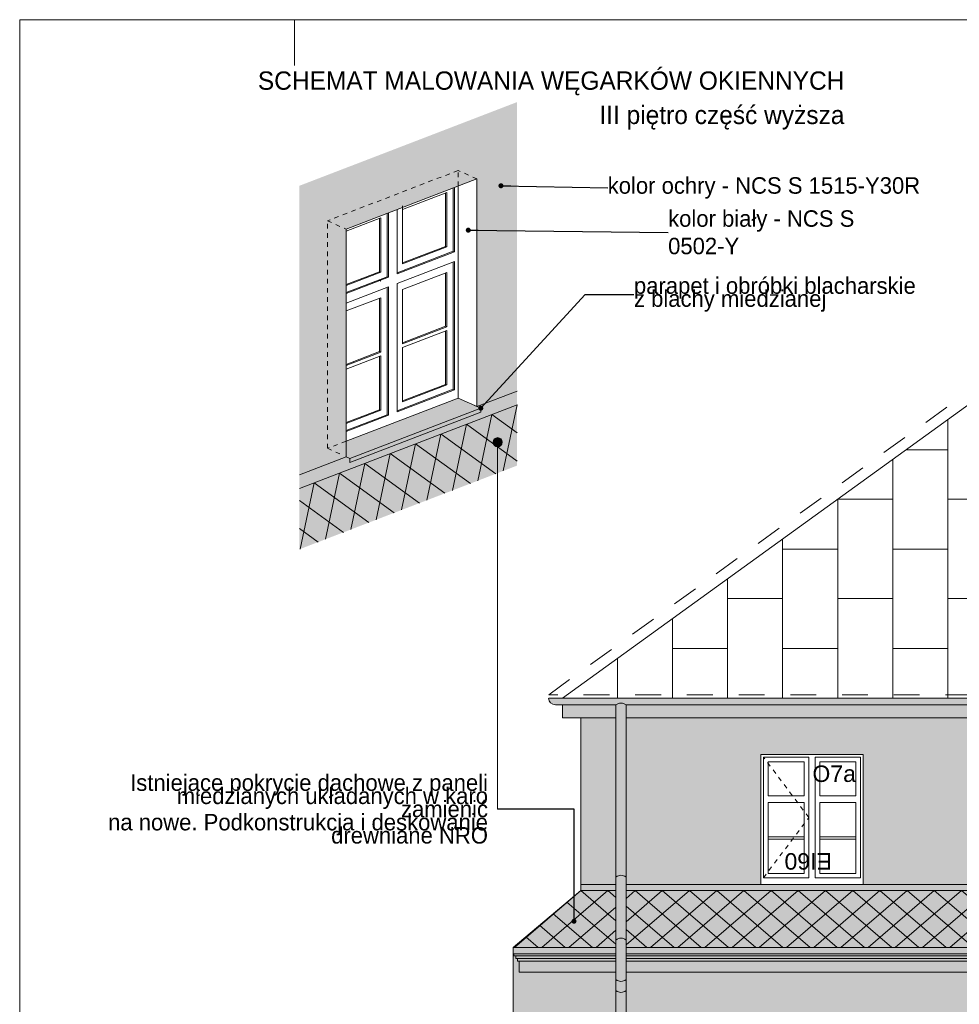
# Model space of a CAD drawing. Extents: x -396299 to -11759, y -15022 to 18278.
# Tile 17 of 205: x -341544 to -331285, y 7523 to 18278. Entities that reach past the tile are written whole.
import ezdxf

# ---------------------------------------------------------------- set-up
doc = ezdxf.new("R2010")
doc.units = 0
doc.header["$MEASUREMENT"] = 0
doc.linetypes.add('Dashed', pattern=[564.444447, 282.222223, -282.222223])
doc.linetypes.add('Hidden Line', pattern=[100, 50, -50])
for name, color, linetype, lineweight, true_color in [('A-Opisy_Nr_Pióra__88', 7, 'Continuous', 20, 0xfd4435), ('Arch okna_Nr_Pióra__114', 7, 'Continuous', 13, 0xf1d696), ('arch wypelnienia_Nr_Pióra__2', 7, 'Continuous', 13, 0x7f7f7f)]:
    doc.layers.add(name, color=color, linetype=linetype, lineweight=lineweight, true_color=true_color)
for name, color, linetype, lineweight in [('Arch okna_Nr_Pióra__32', 34, 'Continuous', 15), ('Arch opisy okien_Nr_Pióra__21', 7, 'Continuous', 13), ('Arch opisy_Nr_Pióra__1', 7, 'Continuous', 25), ('Arch opisy_Nr_Pióra__21', 7, 'Continuous', 13), ('ARCH TABELA_Nr_Pióra__21', 7, 'Continuous', 13), ('INWENT DACH_Nr_Pióra__21', 7, 'Continuous', 13), ('INWENT DACH_Nr_Pióra__5', 7, 'Continuous', 13), ('INWENT KONST. DREWNIANA_Nr_Pióra__21', 7, 'Continuous', 13), ('INWENT ODWODNIENIE_Nr_Pióra__21', 7, 'Continuous', 13), ('INWENT ODWODNIENIE_Nr_Pióra__5', 7, 'Continuous', 13), ('INWENT. DRZWI_Nr_Pióra__21', 7, 'Continuous', 13), ('INWENT.ŚCIANY_Nr_Pióra__21', 7, 'Continuous', 13), ('INWENT.ŚCIANY_Nr_Pióra__5', 7, 'Continuous', 13)]:
    doc.layers.add(name, color=color, linetype=linetype, lineweight=lineweight)
doc.layers.add('INWENT.ŚCIANY', color=7, linetype='Continuous')
doc.styles.add('GENERATED_STYLE_3', font='txt')
doc.styles.add('GENERATED_STYLE_8', font='arial.ttf')
doc.dimstyles.new('GENERATED_STYLE__11', dxfattribs={"dimtxt": 0.18, "dimasz": 109.44, "dimexe": 0.18, "dimexo": 0.0625, "dimgap": 0.09, "dimtad": 0, "dimtih": 1, "dimtoh": 1, "dimdec": 4, "dimzin": 0, "dimdsep": 46, "dimcen": 0.09, "dimadec": 0, "dimazin": 0, "dimtfac": 1, "dimtdec": 4, "dimtmove": 0, "dimatfit": 3, "dimldrblk": 'ARROWHEAD_11', "dimfxl": 0, "dimtolj": 1, "dimtzin": 0, "dimarcsym": 0})
pattern_1 = [(139.3987, (-335418.74, 8764.96), (148.4924, 127.2792), []), (40.6013, (-335418.74, 8764.96), (-148.4924, 127.2792), [])]

# ---------------------------------------------------------------- blocks, each defined once
blk = doc.blocks.new('Linia_199', base_point=(-336326, 9656))
at = {"layer": 'INWENT.ŚCIANY_Nr_Pióra__21', "linetype": 'Continuous'}
blk.add_hatch(color=256, dxfattribs=at).paths.add_polyline_path([(-336276, 13663), (-336280, 13682), (-336291, 13698), (-336307, 13709), (-336326, 13713), (-336345, 13709), (-336362, 13698), (-336372, 13682), (-336376, 13663), (-336372, 13644), (-336362, 13627), (-336345, 13617), (-336326, 13613), (-336307, 13617), (-336291, 13627), (-336280, 13644)], flags=0)
blk.add_circle((-336326, 13663), 50, dxfattribs=at)
at = {"layer": 'INWENT.ŚCIANY_Nr_Pióra__5', "linetype": 'Continuous'}
blk.add_line((-336326, 9656), (-336326, 13613), dxfattribs=at)
blk = doc.blocks.new('ARROWHEAD_11')
at = {"color": 0, "linetype": 'Continuous', "lineweight": 0}
blk.add_line((0, 0), (-1, 0), dxfattribs=at)
at = {"color": 0, "linetype": 'Continuous', "lineweight": 0, "const_width": 0.25, "flags": 128}
blk.add_lwpolyline([(-0.125, 0, 1), (0.125, 0, 1)], format="xyb", close=True, dxfattribs=at)

msp = doc.modelspace()

# ---------------------------------------------------------------- hatches: boundary and pattern name
at = {"layer": 'Arch okna_Nr_Pióra__114', "linetype": 'Continuous', "lineweight": 0, "true_color": 0x786b4b}
for points in [[(-336112.6, 14221.7), (-336550.9, 14053.1), (-336550.9, 14090.6), (-336550.9, 14669.6), (-336550.9, 14707.1), (-336550.9, 15286.1), (-336550.9, 15323.6), (-336550.9, 15902.6), (-336550.9, 15940.1), (-336550.9, 16501.3), (-336550.9, 16519.1), (-336550.9, 16556.6), (-336550.9, 17209.9), (-336112.6, 17378.5)], [(-338490.4, 15792.8), (-338490.4, 16463.9), (-336550.9, 17209.9), (-336550.9, 16538.8), (-336578.2, 16528.3), (-338006.4, 15979)], [(-337978.9, 15989.6), (-337978.9, 15969.7), (-337978.9, 15952.1), (-337978.9, 15390.9), (-337978.9, 15353.2), (-337978.9, 14774.4), (-337978.9, 14736.7), (-337978.9, 14157.9), (-337978.9, 14120.4), (-337978.9, 13541.4), (-337978.9, 13503.9), (-338006.4, 13516.2), (-337979, 13503.8), (-338490.4, 13307.2), (-338490.4, 15792.8), (-338006.4, 15979)], [(-335033.7, 8833.2), (-335033.7, 10653.2), (-335418.7, 10653.2), (-335418.7, 8833.2)], [(-334923.7, 8833.2), (-333453.7, 8833.2), (-333453.7, 10253.2), (-332333.7, 10253.2), (-332333.7, 8833.2), (-329313.7, 8833.2), (-329313.7, 10253.2), (-328193.7, 10253.2), (-328193.7, 8833.2), (-327013.7, 8833.2), (-327013.7, 10253.2), (-325893.7, 10253.2), (-325893.7, 8833.2), (-323213.7, 8833.2), (-323213.7, 10253.2), (-322093.7, 10253.2), (-322093.7, 8833.2), (-321293.7, 8833.2), (-321293.7, 10653.2), (-334923.7, 10653.2)], [(-335033.7, 7873.2), (-336088.7, 7873.2), (-336088.7, 7993.2), (-336108.7, 7993.2), (-336108.7, 8023.2), (-336128.7, 8023.2), (-336128.7, 8053.2), (-336148.7, 8053.2), (-336148.7, 8075), (-336157.1, 8075), (-336157.1, 6793.2), (-335558.7, 6793.2), (-335358.7, 6793.2), (-335358.7, 7393.2), (-335033.7, 7393.2)], [(-321293.7, 7393.2), (-321293.7, 7873.2), (-334923.7, 7873.2), (-334923.7, 7393.2)]]:
    msp.add_hatch(color=47, dxfattribs=at).paths.add_polyline_path(points, flags=0)
at = {"layer": 'Arch okna_Nr_Pióra__114', "linetype": 'Continuous', "lineweight": 0, "true_color": 0x3c3525}
for points in [[(-335618.7, 10653.2), (-335033.7, 10653.2), (-335033.7, 10793.4), (-335618.7, 10793.4)], [(-334923.7, 10653.2), (-321293.7, 10653.2), (-321293.7, 10793.4), (-334923.7, 10793.4)], [(-336148.7, 8075), (-336148.7, 8053.2), (-336128.7, 8053.2), (-336128.7, 8023.2), (-336108.7, 8023.2), (-336108.7, 7993.2), (-336088.7, 7993.2), (-336088.7, 7873.2), (-335033.7, 7873.2), (-335033.7, 7993.2), (-335033.7, 8023.2), (-335033.7, 8053.2), (-335033.7, 8075)], [(-321293.7, 8075), (-334923.7, 8075), (-334923.7, 7873.2), (-321293.7, 7873.2)]]:
    msp.add_hatch(color=39, dxfattribs=at).paths.add_polyline_path(points, flags=0)
at = {"layer": 'Arch okna_Nr_Pióra__32', "linetype": 'Continuous', "lineweight": 0, "true_color": 0x603000}
for points in [[(-336112.6, 14221.7), (-336112.6, 14071.7), (-336550.9, 13903.1), (-336550.9, 13973.8), (-336509.9, 13989.6), (-336509.9, 14034.6), (-336550.9, 14053.1)], [(-337937.9, 13485.3), (-337978.9, 13503.9), (-337978.9, 13541.4), (-337978.9, 13675.5), (-336755.8, 14145.9), (-336509.9, 14034.6)], [(-336112.6, 13407.9), (-338490.4, 12493.3), (-338490.4, 13157.2), (-336112.6, 14071.7)], [(-337937.9, 13485.3), (-336509.9, 14034.6), (-336509.9, 13989.6), (-337937.9, 13440.3)], [(-336550.9, 13973.8), (-336550.9, 13903.1), (-338490.4, 13157.2), (-338490.4, 13307.2), (-337979, 13503.8), (-337937.9, 13485.3), (-337937.9, 13440.3)], [(-335768.1, 10868.4), (-335768.7, 10869, 0.4142136), (-335693.7, 10794), (-335693.7, 10793.4), (-320513.7, 10793.4), (-320513.7, 10794, 0.1978743), (-320460.9, 10815.7, 0.1949406), (-320438.7, 10868.4), (-320513.7, 10868.4), (-320513.7, 10869), (-335693.7, 10869), (-335693.7, 10868.4)], [(-335063.7, -2151.8), (-335033.7, -2181.8), (-335033.7, -3991.8), (-334923.7, -3991.8), (-334923.7, -2181.8), (-334893.7, -2151.8), (-334893.7, -2121.8), (-334923.7, -2121.8), (-334923.7, 10793.4), (-335033.7, 10793.4), (-335033.7, -2121.8), (-335063.7, -2121.8)], [(-335418.7, 8765), (-335033.7, 8765), (-335033.7, 8833.2), (-335418.7, 8833.2)], [(-334923.7, 8765), (-321293.7, 8765), (-321293.7, 8833.2), (-334923.7, 8833.2)], [(-336157.1, 8145.4), (-335033.7, 8145.4), (-335033.7, 8765), (-335418.7, 8765)], [(-321293.7, 8765), (-334923.7, 8765), (-334923.7, 8145.4), (-321293.7, 8145.4)], [(-336157.1, 8145.4), (-336157.1, 8075), (-335033.7, 8075), (-335033.7, 8145.4)], [(-334923.7, 8145.4), (-334923.7, 8075), (-321293.7, 8075), (-321293.7, 8145.4)]]:
    msp.add_hatch(color=48, dxfattribs=at).paths.add_polyline_path(points, flags=0)
at = {"layer": 'arch wypelnienia_Nr_Pióra__2', "linetype": 'Continuous'}
h = msp.add_hatch(dxfattribs=at)
h.set_pattern_fill('Concrete_Block', color=256, style=0, pattern_type=2)
h.set_pattern_definition([(78.055, (-336112.56, 14071.7), (-220.732, 160.251), []), (144.02, (-336112.56, 14071.7), (56.457, 266.863), [])])
h.paths.add_polyline_path([(-338490.4, 13157.2), (-336112.6, 14071.7), (-336112.6, 13407.9), (-338490.4, 12493.3)], flags=0)
h = msp.add_hatch(dxfattribs=at)
h.set_pattern_fill('Concrete_Block', color=256, style=0, pattern_type=2)
h.set_pattern_definition(pattern_1)
h.paths.add_polyline_path([(-335033.7, 8145.4), (-336157.1, 8145.4), (-335418.7, 8765), (-335033.7, 8765)], flags=0)
h = msp.add_hatch(dxfattribs=at)
h.set_pattern_fill('Concrete_Block', color=256, style=0, pattern_type=2)
h.set_pattern_definition(pattern_1)
h.paths.add_polyline_path([(-321293.7, 8145.4), (-334923.7, 8145.4), (-334923.7, 8765), (-321293.7, 8765)], flags=0)

# ---------------------------------------------------------------- linework, layer by layer
at = {"layer": 'A-Opisy_Nr_Pióra__88', "linetype": 'Dashed'}
for p, q in [((-335768.1, 10904.4), (-331159.9, 14234.6)), ((-320429.3, 10904.4), (-335768.1, 10904.4))]:
    msp.add_line(p, q, dxfattribs=at)
at = {"layer": 'ARCH TABELA_Nr_Pióra__21', "linetype": 'Continuous'}
for p, q in [((-341543.7, -11421.6), (-341543.7, 18278.4)), ((-341543.7, 18278.4), (-266543.7, 18278.4)), ((-338543.7, 17778.4), (-338543.7, 18278.4))]:
    msp.add_line(p, q, dxfattribs=at)
at = {"layer": 'arch wypelnienia_Nr_Pióra__2', "linetype": 'Continuous'}
for p, q in [((-331410.3, 13910.2), (-331410.3, 10869)), ((-331410.3, 13581.3), (-331865.5, 13581.3)), ((-332011.5, 13475.8), (-332011.5, 10869)), ((-332612.7, 13041.3), (-332612.7, 10869)), ((-332011.5, 13041.3), (-332612.7, 13041.3)), ((-330809.1, 13041.3), (-331410.3, 13041.3)), ((-333213.9, 12606.8), (-333213.9, 10869)), ((-332612.7, 12495.1), (-333213.9, 12495.1)), ((-331410.3, 12495.1), (-332011.5, 12495.1)), ((-333815.1, 12172.4), (-333815.1, 10869)), ((-333213.9, 11955.1), (-333815.1, 11955.1)), ((-332011.5, 11955.1), (-332612.7, 11955.1)), ((-330809.1, 11955.1), (-331410.3, 11955.1)), ((-334416.3, 11737.9), (-334416.3, 10869)), ((-333815.1, 11409), (-334416.3, 11409)), ((-332612.7, 11409), (-333213.9, 11409)), ((-331410.3, 11409), (-332011.5, 11409)), ((-335017.5, 11303.4), (-335017.5, 10869))]:
    msp.add_line(p, q, dxfattribs=at)
at = {"layer": 'INWENT DACH_Nr_Pióra__21', "linetype": 'Continuous'}
for p, q in [((-330878.7, 14294.4), (-335618.7, 10869)), ((-320588.7, 10869), (-335618.7, 10869)), ((-335618.7, 10793.4), (-335618.7, 10653.2))]:
    msp.add_line(p, q, dxfattribs=at)
at = {"layer": 'INWENT DACH_Nr_Pióra__5', "linetype": 'Continuous'}
for p, q in [((-335418.7, 8765), (-336157.1, 8145.4)), ((-336157.1, 8075), (-336157.1, 8145.4)), ((-336157.1, 8145.4), (-335033.7, 8145.4)), ((-336157.1, 8075), (-335033.7, 8075)), ((-336148.7, 8053.2), (-336148.7, 8075)), ((-334923.7, 8145.4), (-321293.7, 8145.4)), ((-334923.7, 8075), (-321293.7, 8075)), ((-336128.7, 8053.2), (-336148.7, 8053.2)), ((-336148.7, 8053.2), (-335033.7, 8053.2)), ((-336128.7, 8023.2), (-336128.7, 8053.2)), ((-336108.7, 8023.2), (-336128.7, 8023.2)), ((-336128.7, 8023.2), (-335033.7, 8023.2)), ((-336108.7, 7993.2), (-336108.7, 8023.2)), ((-336088.7, 7993.2), (-336108.7, 7993.2)), ((-336108.7, 7993.2), (-335033.7, 7993.2)), ((-336088.7, 7993.2), (-336088.7, 7873.2)), ((-334923.7, 8053.2), (-321293.7, 8053.2)), ((-334923.7, 8023.2), (-321293.7, 8023.2)), ((-334923.7, 7993.2), (-321293.7, 7993.2)), ((-336088.7, 7873.2), (-335033.7, 7873.2)), ((-334923.7, 7873.2), (-321293.7, 7873.2))]:
    msp.add_line(p, q, dxfattribs=at)
at = {"layer": 'INWENT KONST. DREWNIANA_Nr_Pióra__21', "linetype": 'Continuous'}
for p, q in [((-335033.7, 10653.2), (-335618.7, 10653.2)), ((-321293.7, 10653.2), (-334923.7, 10653.2))]:
    msp.add_line(p, q, dxfattribs=at)
at = {"layer": 'INWENT ODWODNIENIE_Nr_Pióra__21', "linetype": 'Continuous'}
for p, q in [((-335033.7, 10793.4), (-335033.7, -2121.8)), ((-334923.7, 10793.4), (-334923.7, -2121.8))]:
    msp.add_line(p, q, dxfattribs=at)
for centre, start, end in [((-334978.7, 10727.2), 50.25507, 129.74493), ((-334978.7, 8847.2), 50.25507, 129.74493), ((-334978.7, 8159.4), 50.25507, 129.74493), ((-334978.7, 7859.1), 230.25507, 309.74493), ((-334978.7, 7739.1), 230.25507, 309.74493)]:
    msp.add_arc(centre, 86, start, end, dxfattribs=at)
at = {"layer": 'INWENT ODWODNIENIE_Nr_Pióra__5', "linetype": 'Continuous'}
for p, q in [((-320438.7, 10868.4), (-335768.1, 10868.4)), ((-335033.7, 10793.4), (-335693.7, 10793.4)), ((-321293.7, 10793.4), (-334923.7, 10793.4))]:
    msp.add_line(p, q, dxfattribs=at)
msp.add_arc((-335693.7, 10869), 75, 180, 270, dxfattribs=at)
at = {"layer": 'INWENT. DRZWI_Nr_Pióra__21', "linetype": 'Continuous'}
for p, q in [((-333423.7, 10223.2), (-333423.7, 8903.2)), ((-332928.7, 10223.2), (-333423.7, 10223.2)), ((-332928.7, 8903.2), (-332928.7, 10223.2)), ((-332363.7, 10223.2), (-332858.7, 10223.2)), ((-332858.7, 8903.2), (-332858.7, 10223.2)), ((-332363.7, 10223.2), (-332363.7, 8903.2)), ((-332978.7, 10173.2), (-333373.7, 10173.2)), ((-333373.7, 10173.2), (-333373.7, 9799.2)), ((-332978.7, 9799.2), (-332978.7, 10173.2)), ((-332413.7, 10173.2), (-332808.7, 10173.2)), ((-332808.7, 9799.2), (-332808.7, 10173.2)), ((-332413.7, 10173.2), (-332413.7, 9799.2)), ((-333373.7, 9799.2), (-332978.7, 9799.2)), ((-332413.7, 9799.2), (-332808.7, 9799.2)), ((-333373.7, 9729.2), (-332978.7, 9729.2)), ((-333373.7, 9729.2), (-333373.7, 8953.2)), ((-332978.7, 8953.2), (-332978.7, 9729.2)), ((-332808.7, 8953.2), (-332808.7, 9729.2)), ((-332413.7, 9729.2), (-332808.7, 9729.2)), ((-332413.7, 9729.2), (-332413.7, 8953.2)), ((-333373.7, 9354.2), (-332978.7, 9354.2)), ((-333373.7, 9328.2), (-332978.7, 9328.2)), ((-332413.7, 9354.2), (-332808.7, 9354.2)), ((-332413.7, 9328.2), (-332808.7, 9328.2)), ((-332978.7, 8953.2), (-333373.7, 8953.2)), ((-332413.7, 8953.2), (-332808.7, 8953.2)), ((-332928.7, 8903.2), (-333423.7, 8903.2)), ((-332363.7, 8903.2), (-332858.7, 8903.2))]:
    msp.add_line(p, q, dxfattribs=at)
at = {"layer": 'INWENT. DRZWI_Nr_Pióra__21', "linetype": 'Hidden Line'}
for p, q in [((-332928.7, 9563.2), (-333423.7, 10223.2)), ((-333423.7, 8903.2), (-332928.7, 9563.2))]:
    msp.add_line(p, q, dxfattribs=at)
at = {"layer": 'INWENT.ŚCIANY_Nr_Pióra__21', "linetype": 'Hidden Line'}
for p, q in [((-336755.8, 16631.6), (-338183.9, 16082.4)), ((-336755.8, 16460), (-336755.8, 16631.6)), ((-336550.9, 16538.8), (-336755.8, 16631.6)), ((-338183.9, 13596.7), (-338183.9, 16082.4)), ((-338183.9, 16082.4), (-337978.9, 15989.6)), ((-337978.9, 13675.5), (-338183.9, 13596.7)), ((-338183.9, 13596.7), (-338006.2, 13516.2))]:
    msp.add_line(p, q, dxfattribs=at)
at = {"layer": 'INWENT.ŚCIANY_Nr_Pióra__21', "linetype": 'Continuous'}
for p, q in [((-336550.9, 16538.8), (-337978.9, 15989.6)), ((-336755.8, 14145.9), (-336755.8, 16460)), ((-336550.9, 14053.1), (-336550.9, 16538.8)), ((-336881.5, 16391.8), (-337364.5, 16206)), ((-336895.2, 15802.7), (-336895.2, 16386.6)), ((-336881.5, 15796.5), (-336881.5, 16391.8)), ((-336811.5, 15748.4), (-336811.5, 16438.6)), ((-336797.8, 15742.2), (-336797.8, 16443.8)), ((-337364.5, 16245), (-337364.5, 16206)), ((-337532.5, 15471.1), (-337532.5, 16161.2)), ((-337518.9, 15464.9), (-337518.9, 16166.5)), ((-337420.9, 15502.6), (-337420.9, 16204.2)), ((-337364.5, 15610.7), (-337364.5, 16206)), ((-337602.5, 16114.5), (-337978.9, 15969.7)), ((-337616.2, 15525.4), (-337616.2, 16109.2)), ((-337602.5, 15519.2), (-337602.5, 16114.5)), ((-337978.9, 13503.9), (-337978.9, 15989.6)), ((-336811.5, 15748.4), (-337420.9, 15514.1)), ((-336797.8, 15742.2), (-337420.9, 15502.6)), ((-336895.2, 15802.7), (-337364.5, 15622.2)), ((-336881.5, 15796.5), (-337364.5, 15610.7)), ((-336895.2, 15802.7), (-336881.5, 15796.5)), ((-336797.8, 15742.2), (-336811.5, 15748.4)), ((-336797.8, 15637.2), (-337420.9, 15397.6)), ((-336811.5, 14240.9), (-336811.5, 15632)), ((-336797.8, 14234.7), (-336797.8, 15637.2)), ((-337616.2, 15525.4), (-337978.9, 15385.9)), ((-337602.5, 15519.2), (-337978.9, 15374.4)), ((-337616.2, 15525.4), (-337602.5, 15519.2)), ((-336881.5, 15518.6), (-337364.5, 15332.9)), ((-336895.2, 14929.5), (-336895.2, 15513.4)), ((-336881.5, 14923.3), (-336881.5, 15518.6)), ((-337532.5, 15471.1), (-337978.9, 15299.4)), ((-337518.9, 15464.9), (-337978.9, 15288)), ((-337616.2, 15429.4), (-337602.5, 15423.3)), ((-337532.5, 15471.1), (-337518.9, 15464.9)), ((-337420.9, 13995.1), (-337420.9, 15397.6)), ((-337518.9, 15359.9), (-337978.9, 15183)), ((-337532.5, 13963.6), (-337532.5, 15354.7)), ((-337518.9, 13957.4), (-337518.9, 15359.9)), ((-337364.5, 14737.5), (-337364.5, 15332.9)), ((-337602.5, 15241.3), (-337978.9, 15096.6)), ((-337616.2, 14652.2), (-337616.2, 15236.1)), ((-337602.5, 14646), (-337602.5, 15241.3)), ((-336895.2, 14929.5), (-337364.5, 14749)), ((-336881.5, 14923.3), (-337364.5, 14737.5)), ((-336881.5, 14884.3), (-337364.5, 14698.5)), ((-336895.2, 14929.5), (-336881.5, 14923.3)), ((-336895.2, 14295.2), (-336895.2, 14879.1)), ((-336881.5, 14289), (-336881.5, 14884.3)), ((-337616.2, 14652.2), (-337978.9, 14512.7)), ((-337602.5, 14646), (-337978.9, 14501.2)), ((-337616.2, 14652.2), (-337602.5, 14646)), ((-337364.5, 14103.2), (-337364.5, 14698.5)), ((-337602.5, 14607), (-337978.9, 14462.2)), ((-337616.2, 14017.9), (-337616.2, 14601.7)), ((-337602.5, 14011.7), (-337602.5, 14607)), ((-336811.5, 14240.9), (-337420.9, 14006.6)), ((-336797.8, 14234.7), (-337420.9, 13995.1)), ((-336895.2, 14295.2), (-337364.5, 14114.7)), ((-336881.5, 14289), (-337364.5, 14103.2)), ((-336895.2, 14295.2), (-336881.5, 14289)), ((-336797.8, 14234.7), (-336811.5, 14240.9)), ((-336550.9, 14053.1), (-336112.6, 14221.7)), ((-336755.8, 14145.9), (-337978.9, 13675.5)), ((-336755.8, 14145.9), (-336509.9, 14034.6)), ((-338490.4, 13157.2), (-336112.6, 14071.7)), ((-337616.2, 14017.9), (-337978.9, 13878.4)), ((-337602.5, 14011.7), (-337978.9, 13866.9)), ((-336509.9, 14034.6), (-337937.9, 13485.3)), ((-336509.9, 13989.6), (-337937.9, 13440.3)), ((-337616.2, 14017.9), (-337602.5, 14011.7)), ((-336578.2, 14065.5), (-336550.9, 14053.1)), ((-336509.9, 14034.6), (-336509.9, 13989.6)), ((-337532.5, 13963.6), (-337978.9, 13791.9)), ((-337518.9, 13957.4), (-337978.9, 13780.5)), ((-337532.5, 13963.6), (-337518.9, 13957.4)), ((-338490.4, 13307.2), (-337978.9, 13503.9)), ((-337978.9, 13503.9), (-337937.9, 13485.3)), ((-337937.9, 13440.3), (-337937.9, 13485.3)), ((-335418.7, 8765), (-335418.7, 10653.2)), ((-333453.7, 10253.2), (-333453.7, 8833.2)), ((-332333.7, 10253.2), (-333453.7, 10253.2)), ((-332333.7, 10253.2), (-332333.7, 8833.2)), ((-335418.7, 8833.2), (-335033.7, 8833.2)), ((-334923.7, 8833.2), (-321293.7, 8833.2)), ((-332333.7, 8833.2), (-333453.7, 8833.2)), ((-335418.7, 8765), (-335033.7, 8765)), ((-334923.7, 8765), (-321293.7, 8765)), ((-336157.1, 8075), (-336157.1, 6793.2))]:
    msp.add_line(p, q, dxfattribs=at)
at = {"layer": 'INWENT.ŚCIANY_Nr_Pióra__5', "linetype": 'Continuous'}
msp.add_line((-335722.8, 9656), (-336326.2, 9656), dxfattribs=at)

# ---------------------------------------------------------------- block references
at = {"layer": 'INWENT.ŚCIANY', "linetype": 'Continuous'}
msp.add_blockref('Linia_199', (-336326.2, 9656), dxfattribs=at)

# ---------------------------------------------------------------- texts
at = {"layer": 'Arch opisy okien_Nr_Pióra__21', "linetype": 'Continuous', "insert": (-332413.7, 10132), "char_height": 180, "attachment_point": 3, "style": 'GENERATED_STYLE_8'}
msp.add_mtext('{O7a}', dxfattribs=at)
at = {"layer": 'Arch opisy okien_Nr_Pióra__21', "linetype": 'Continuous', "insert": (-333193.5, 8994.3), "char_height": 180, "attachment_point": 3, "rotation": 180, "style": 'GENERATED_STYLE_8'}
msp.add_mtext('{EI60}', dxfattribs=at)
at = {"layer": 'Arch opisy_Nr_Pióra__1', "linetype": 'Continuous', "insert": (-332539.3, 17713), "char_height": 200, "width": 7288.4, "attachment_point": 3, "line_spacing_factor": 1.123707, "style": 'GENERATED_STYLE_3'}
msp.add_mtext('{SCHEMAT MALOWANIA WĘGARKÓW OKIENNYCH\\PIII piętro część wyższa}', dxfattribs=at)
at = {"layer": 'Arch opisy_Nr_Pióra__21', "linetype": 'Continuous', "char_height": 180, "attachment_point": 4, "style": 'GENERATED_STYLE_3'}
for s, insert, width in [('{kolor ochry - NCS S 1515-Y30R}', (-335123.8, 16440.3), 3303.523), ('{kolor biały - NCS S 0502-Y}', (-334464.2, 15955), 2586.92)]:
    msp.add_mtext(s, dxfattribs=dict(at, insert=insert, width=width))
at = {"layer": 'Arch opisy_Nr_Pióra__21', "linetype": 'Continuous', "char_height": 180, "style": 'GENERATED_STYLE_3'}
for s, insert, width, attachment_point, line_spacing_factor in [('{parapet i obróbki blacharskie \\Pz blachy miedzianej}', (-334837.3, 15275.6), 2942.69, 4, 0.47267), ('{Istniejące pokrycie dachowe z paneli\\Pmiedzianych układanych w karo zamienić \\Pna nowe. Podkonstrukcja i deskowanie \\Pdrewniane NRO}', (-336431.1, 9655.5), 4155.68, 6, 0.479467)]:
    msp.add_mtext(s, dxfattribs=dict(at, insert=insert, width=width, attachment_point=attachment_point, line_spacing_factor=line_spacing_factor))

# ---------------------------------------------------------------- leaders
at = {"layer": 'Arch opisy_Nr_Pióra__21', "linetype": 'Continuous', "annotation_type": 0, "has_hookline": 1}
for points, hookline_direction, text_width in [([(-336289.5, 16464.5), (-335123.9, 16440.3)], 0, 2974.3), ([(-336645.9, 15979.2), (-334464.3, 15955)], 0, 2580), ([(-336509.9, 14034.6), (-335368.9, 15275.6), (-334837.4, 15275.6)], 0, 2725.7), ([(-335491.8, 8430.6), (-335491.8, 9656), (-336326.2, 9656)], 1, 4122.9)]:
    msp.add_leader(points, dimstyle='GENERATED_STYLE__11', dxfattribs=dict(at, hookline_direction=hookline_direction, text_width=text_width))

doc.saveas('drawing.dxf')
